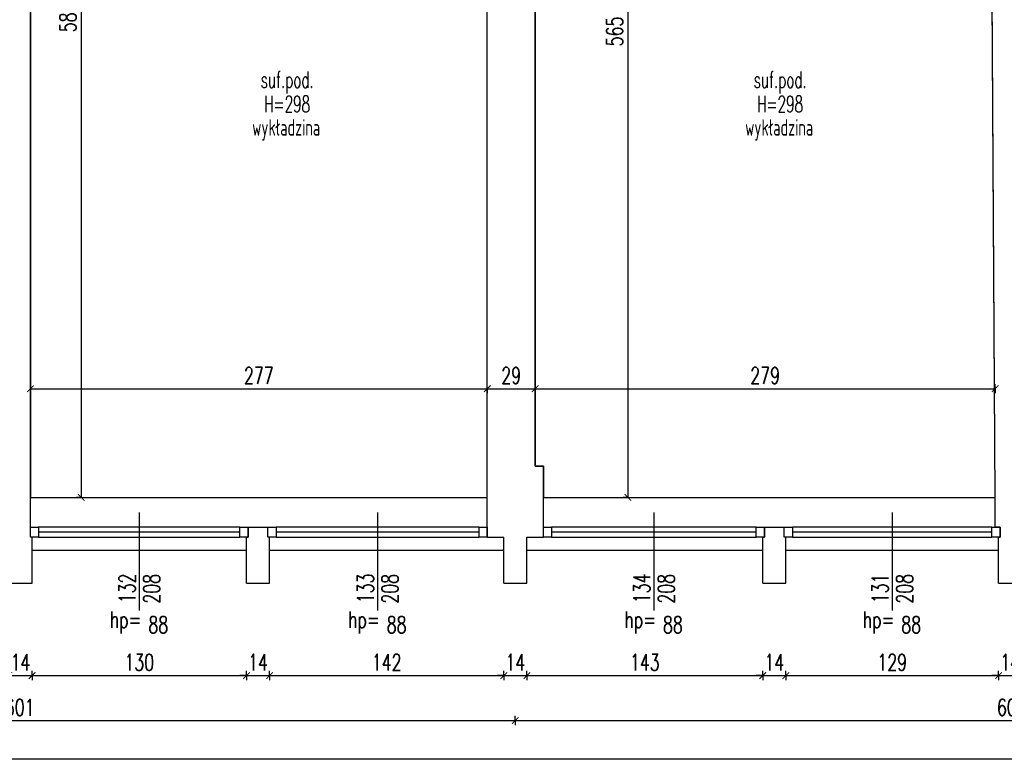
# Model space of a CAD drawing. Extents: x 36663 to 42423, y 7313 to 12123.
# Tile 38 of 54: x 38887 to 39484, y 10368 to 10819. Entities that reach past the tile are written whole.
import ezdxf
from ezdxf.enums import TextEntityAlignment as Align

# ---------------------------------------------------------------- set-up
doc = ezdxf.new("R2010")
doc.units = 0
doc.header["$MEASUREMENT"] = 0
doc.header["$PDMODE"] = 35
doc.header["$PDSIZE"] = 3
for name, color, linetype in [('W_area_1', 5, 'Continuous'), ('W_okna', 1, 'Continuous'), ('W_okna_txt', 1, 'Continuous'), ('W_opisy', 2, 'Continuous'), ('W_posadzka', 4, 'Continuous'), ('W_przekrojowa', 6, 'Continuous'), ('W_rama_okna', 2, 'Continuous'), ('W_szklo', 4, 'Continuous'), ('W_widok', 21, 'Continuous'), ('W_wymiary', 1, 'Continuous')]:
    doc.layers.add(name, color=color, linetype=linetype)
doc.styles.add('c20', font='simplex.shx', dxfattribs={"width": 0.7})
doc.dimstyles.new('c20_50', dxfattribs={"dimscale": 0.5, "dimtxt": 20, "dimasz": 8, "dimexe": 1.25, "dimexo": 0.625, "dimgap": 6, "dimtad": 1, "dimdec": 0, "dimrnd": 1, "dimtxsty": 'c20', "dimblk": 'ARCHTICK', "dimcen": 0, "dimse1": 1, "dimse2": 1, "dimclrd": 1, "dimclrt": 2, "dimadec": 0, "dimazin": 0, "dimtfac": 1, "dimtdec": 0, "dimtix": 1, "dimtmove": 1, "dimatfit": 3, "dimldrblk": 'ARCHTICK', "dimfxl": 1.25, "dimarcsym": 0})

# ---------------------------------------------------------------- blocks, each defined once
blk = doc.blocks.new('_ArchTick')
at = {"color": 2}
for q in [(0, 0.7), (0, -0.7)]:
    blk.add_line((0, 0), q, dxfattribs=at)
at = {"color": 0, "linetype": 'ByBlock', "const_width": 0.15}
blk.add_lwpolyline([(-0.5, -0.5), (0.5, 0.5)], dxfattribs=at)
blk = doc.blocks.new('*D549')
at = {"layer": 'Defpoints', "color": 0, "transparency": 16777216}
for p in [(38880.72, 10477.53), (38894.72, 10477.53), (38894.72, 10421.51)]:
    blk.add_point(p, dxfattribs=at)
at = {"layer": 'W_wymiary', "color": 1, "lineweight": -2, "transparency": 16777216}
for p, q in [((38880.72, 10421.51), (38876.72, 10421.51)), ((38880.72, 10421.51), (38894.72, 10421.51)), ((38894.72, 10421.51), (38898.72, 10421.51))]:
    blk.add_line(p, q, dxfattribs=at)
at = {"layer": 'W_wymiary', "color": 1, "lineweight": -2, "transparency": 16777216, "xscale": 4, "yscale": 4, "zscale": 4}
blk.add_blockref('_ArchTick', (38880.72, 10421.51), dxfattribs=at)
at = {"layer": 'W_wymiary', "color": 1, "lineweight": -2, "transparency": 16777216, "xscale": 4, "yscale": 4, "zscale": 4, "rotation": 180}
blk.add_blockref('_ArchTick', (38894.72, 10421.51), dxfattribs=at)
at = {"layer": 'W_wymiary', "color": 2, "transparency": 16777216, "insert": (38887.72, 10429.51), "char_height": 10, "attachment_point": 5, "style": 'c20'}
blk.add_mtext('14', dxfattribs=at)
blk = doc.blocks.new('*D550')
at = {"layer": 'Defpoints', "color": 0, "transparency": 16777216}
for p in [(38894.72, 10477.53), (39024.72, 10477.53), (39024.72, 10421.51)]:
    blk.add_point(p, dxfattribs=at)
at = {"layer": 'W_wymiary', "color": 1, "lineweight": -2, "transparency": 16777216}
blk.add_line((38894.72, 10421.51), (39024.72, 10421.51), dxfattribs=at)
at = {"layer": 'W_wymiary', "color": 1, "lineweight": -2, "transparency": 16777216, "xscale": 4, "yscale": 4, "zscale": 4, "rotation": 180}
blk.add_blockref('_ArchTick', (38894.72, 10421.51), dxfattribs=at)
at = {"layer": 'W_wymiary', "color": 1, "lineweight": -2, "transparency": 16777216, "xscale": 4, "yscale": 4, "zscale": 4}
blk.add_blockref('_ArchTick', (39024.72, 10421.51), dxfattribs=at)
at = {"layer": 'W_wymiary', "color": 2, "transparency": 16777216, "insert": (38959.72, 10429.51), "char_height": 10, "attachment_point": 5, "style": 'c20'}
blk.add_mtext('130', dxfattribs=at)
blk = doc.blocks.new('*D551')
at = {"layer": 'Defpoints', "color": 0, "transparency": 16777216}
for p in [(39024.72, 10477.53), (39038.72, 10477.53), (39038.72, 10421.51)]:
    blk.add_point(p, dxfattribs=at)
at = {"layer": 'W_wymiary', "color": 1, "lineweight": -2, "transparency": 16777216}
for p, q in [((39024.72, 10421.51), (39020.72, 10421.51)), ((39024.72, 10421.51), (39038.72, 10421.51)), ((39038.72, 10421.51), (39042.72, 10421.51))]:
    blk.add_line(p, q, dxfattribs=at)
at = {"layer": 'W_wymiary', "color": 1, "lineweight": -2, "transparency": 16777216, "xscale": 4, "yscale": 4, "zscale": 4}
blk.add_blockref('_ArchTick', (39024.72, 10421.51), dxfattribs=at)
at = {"layer": 'W_wymiary', "color": 1, "lineweight": -2, "transparency": 16777216, "xscale": 4, "yscale": 4, "zscale": 4, "rotation": 180}
blk.add_blockref('_ArchTick', (39038.72, 10421.51), dxfattribs=at)
at = {"layer": 'W_wymiary', "color": 2, "transparency": 16777216, "insert": (39031.72, 10429.51), "char_height": 10, "attachment_point": 5, "style": 'c20'}
blk.add_mtext('14', dxfattribs=at)
blk = doc.blocks.new('*D552')
at = {"layer": 'Defpoints', "color": 0, "transparency": 16777216}
for p in [(39038.72, 10477.53), (39180.72, 10477.53), (39180.72, 10421.51)]:
    blk.add_point(p, dxfattribs=at)
at = {"layer": 'W_wymiary', "color": 1, "lineweight": -2, "transparency": 16777216}
blk.add_line((39038.72, 10421.51), (39180.72, 10421.51), dxfattribs=at)
at = {"layer": 'W_wymiary', "color": 1, "lineweight": -2, "transparency": 16777216, "xscale": 4, "yscale": 4, "zscale": 4, "rotation": 180}
blk.add_blockref('_ArchTick', (39038.72, 10421.51), dxfattribs=at)
at = {"layer": 'W_wymiary', "color": 1, "lineweight": -2, "transparency": 16777216, "xscale": 4, "yscale": 4, "zscale": 4}
blk.add_blockref('_ArchTick', (39180.72, 10421.51), dxfattribs=at)
at = {"layer": 'W_wymiary', "color": 2, "transparency": 16777216, "insert": (39109.72, 10429.51), "char_height": 10, "attachment_point": 5, "style": 'c20'}
blk.add_mtext('142', dxfattribs=at)
blk = doc.blocks.new('*D553')
at = {"layer": 'Defpoints', "color": 0, "transparency": 16777216}
for p in [(39180.72, 10477.53), (39194.72, 10477.53), (39194.72, 10421.51)]:
    blk.add_point(p, dxfattribs=at)
at = {"layer": 'W_wymiary', "color": 1, "lineweight": -2, "transparency": 16777216}
for p, q in [((39180.72, 10421.51), (39176.72, 10421.51)), ((39180.72, 10421.51), (39194.72, 10421.51)), ((39194.72, 10421.51), (39198.72, 10421.51))]:
    blk.add_line(p, q, dxfattribs=at)
at = {"layer": 'W_wymiary', "color": 1, "lineweight": -2, "transparency": 16777216, "xscale": 4, "yscale": 4, "zscale": 4}
blk.add_blockref('_ArchTick', (39180.72, 10421.51), dxfattribs=at)
at = {"layer": 'W_wymiary', "color": 1, "lineweight": -2, "transparency": 16777216, "xscale": 4, "yscale": 4, "zscale": 4, "rotation": 180}
blk.add_blockref('_ArchTick', (39194.72, 10421.51), dxfattribs=at)
at = {"layer": 'W_wymiary', "color": 2, "transparency": 16777216, "insert": (39187.72, 10429.51), "char_height": 10, "attachment_point": 5, "style": 'c20'}
blk.add_mtext('14', dxfattribs=at)
blk = doc.blocks.new('*D554')
at = {"layer": 'Defpoints', "color": 0, "transparency": 16777216}
for p in [(39194.72, 10477.53), (39337.72, 10477.53), (39337.72, 10421.51)]:
    blk.add_point(p, dxfattribs=at)
at = {"layer": 'W_wymiary', "color": 1, "lineweight": -2, "transparency": 16777216}
blk.add_line((39194.72, 10421.51), (39337.72, 10421.51), dxfattribs=at)
at = {"layer": 'W_wymiary', "color": 1, "lineweight": -2, "transparency": 16777216, "xscale": 4, "yscale": 4, "zscale": 4, "rotation": 180}
blk.add_blockref('_ArchTick', (39194.72, 10421.51), dxfattribs=at)
at = {"layer": 'W_wymiary', "color": 1, "lineweight": -2, "transparency": 16777216, "xscale": 4, "yscale": 4, "zscale": 4}
blk.add_blockref('_ArchTick', (39337.72, 10421.51), dxfattribs=at)
at = {"layer": 'W_wymiary', "color": 2, "transparency": 16777216, "insert": (39266.22, 10429.51), "char_height": 10, "attachment_point": 5, "style": 'c20'}
blk.add_mtext('143', dxfattribs=at)
blk = doc.blocks.new('*D555')
at = {"layer": 'Defpoints', "color": 0, "transparency": 16777216}
for p in [(38586.72, 10421.51), (39187.72, 10421.51), (39187.72, 10394.22)]:
    blk.add_point(p, dxfattribs=at)
at = {"layer": 'W_wymiary', "color": 1, "lineweight": -2, "transparency": 16777216}
blk.add_line((38586.72, 10394.22), (39187.72, 10394.22), dxfattribs=at)
at = {"layer": 'W_wymiary', "color": 1, "lineweight": -2, "transparency": 16777216, "xscale": 4, "yscale": 4, "zscale": 4, "rotation": 180}
blk.add_blockref('_ArchTick', (38586.72, 10394.22), dxfattribs=at)
at = {"layer": 'W_wymiary', "color": 1, "lineweight": -2, "transparency": 16777216, "xscale": 4, "yscale": 4, "zscale": 4}
blk.add_blockref('_ArchTick', (39187.72, 10394.22), dxfattribs=at)
at = {"layer": 'W_wymiary', "color": 2, "transparency": 16777216, "insert": (38887.22, 10402.22), "char_height": 10, "attachment_point": 5, "style": 'c20'}
blk.add_mtext('601', dxfattribs=at)
blk = doc.blocks.new('*D556')
at = {"layer": 'Defpoints', "color": 0, "transparency": 16777216}
for p in [(39337.72, 10477.53), (39351.72, 10477.53), (39351.72, 10421.51)]:
    blk.add_point(p, dxfattribs=at)
at = {"layer": 'W_wymiary', "color": 1, "lineweight": -2, "transparency": 16777216}
for p, q in [((39337.72, 10421.51), (39333.72, 10421.51)), ((39337.72, 10421.51), (39351.72, 10421.51)), ((39351.72, 10421.51), (39355.72, 10421.51))]:
    blk.add_line(p, q, dxfattribs=at)
at = {"layer": 'W_wymiary', "color": 1, "lineweight": -2, "transparency": 16777216, "xscale": 4, "yscale": 4, "zscale": 4}
blk.add_blockref('_ArchTick', (39337.72, 10421.51), dxfattribs=at)
at = {"layer": 'W_wymiary', "color": 1, "lineweight": -2, "transparency": 16777216, "xscale": 4, "yscale": 4, "zscale": 4, "rotation": 180}
blk.add_blockref('_ArchTick', (39351.72, 10421.51), dxfattribs=at)
at = {"layer": 'W_wymiary', "color": 2, "transparency": 16777216, "insert": (39344.72, 10429.51), "char_height": 10, "attachment_point": 5, "style": 'c20'}
blk.add_mtext('14', dxfattribs=at)
blk = doc.blocks.new('*D557')
at = {"layer": 'Defpoints', "color": 0, "transparency": 16777216}
for p in [(39351.72, 10477.53), (39480.72, 10477.53), (39480.72, 10421.51)]:
    blk.add_point(p, dxfattribs=at)
at = {"layer": 'W_wymiary', "color": 1, "lineweight": -2, "transparency": 16777216}
blk.add_line((39351.72, 10421.51), (39480.72, 10421.51), dxfattribs=at)
at = {"layer": 'W_wymiary', "color": 1, "lineweight": -2, "transparency": 16777216, "xscale": 4, "yscale": 4, "zscale": 4, "rotation": 180}
blk.add_blockref('_ArchTick', (39351.72, 10421.51), dxfattribs=at)
at = {"layer": 'W_wymiary', "color": 1, "lineweight": -2, "transparency": 16777216, "xscale": 4, "yscale": 4, "zscale": 4}
blk.add_blockref('_ArchTick', (39480.72, 10421.51), dxfattribs=at)
at = {"layer": 'W_wymiary', "color": 2, "transparency": 16777216, "insert": (39416.22, 10429.51), "char_height": 10, "attachment_point": 5, "style": 'c20'}
blk.add_mtext('129', dxfattribs=at)
blk = doc.blocks.new('*D558')
at = {"layer": 'Defpoints', "color": 0, "transparency": 16777216}
for p in [(39480.72, 10477.53), (39494.72, 10477.53), (39494.72, 10421.51)]:
    blk.add_point(p, dxfattribs=at)
at = {"layer": 'W_wymiary', "color": 1, "lineweight": -2, "transparency": 16777216}
for p, q in [((39480.72, 10421.51), (39476.72, 10421.51)), ((39480.72, 10421.51), (39494.72, 10421.51)), ((39494.72, 10421.51), (39498.72, 10421.51))]:
    blk.add_line(p, q, dxfattribs=at)
at = {"layer": 'W_wymiary', "color": 1, "lineweight": -2, "transparency": 16777216, "xscale": 4, "yscale": 4, "zscale": 4}
blk.add_blockref('_ArchTick', (39480.72, 10421.51), dxfattribs=at)
at = {"layer": 'W_wymiary', "color": 1, "lineweight": -2, "transparency": 16777216, "xscale": 4, "yscale": 4, "zscale": 4, "rotation": 180}
blk.add_blockref('_ArchTick', (39494.72, 10421.51), dxfattribs=at)
at = {"layer": 'W_wymiary', "color": 2, "transparency": 16777216, "insert": (39487.72, 10429.51), "char_height": 10, "attachment_point": 5, "style": 'c20'}
blk.add_mtext('14', dxfattribs=at)
blk = doc.blocks.new('*D563')
at = {"layer": 'Defpoints', "color": 0, "transparency": 16777216}
for p in [(39187.72, 10421.51), (39789.72, 10421.51), (39789.72, 10394.22)]:
    blk.add_point(p, dxfattribs=at)
at = {"layer": 'W_wymiary', "color": 1, "lineweight": -2, "transparency": 16777216}
blk.add_line((39187.72, 10394.22), (39789.72, 10394.22), dxfattribs=at)
at = {"layer": 'W_wymiary', "color": 1, "lineweight": -2, "transparency": 16777216, "xscale": 4, "yscale": 4, "zscale": 4, "rotation": 180}
blk.add_blockref('_ArchTick', (39187.72, 10394.22), dxfattribs=at)
at = {"layer": 'W_wymiary', "color": 1, "lineweight": -2, "transparency": 16777216, "xscale": 4, "yscale": 4, "zscale": 4}
blk.add_blockref('_ArchTick', (39789.72, 10394.22), dxfattribs=at)
at = {"layer": 'W_wymiary', "color": 2, "transparency": 16777216, "insert": (39488.72, 10402.22), "char_height": 10, "attachment_point": 5, "style": 'c20'}
blk.add_mtext('602', dxfattribs=at)
blk = doc.blocks.new('*U134')
at = {"layer": 'W_okna'}
for p, q in [((127, 14), (5, 14)), ((5, 8), (127, 8))]:
    blk.add_line(p, q, dxfattribs=at)
at = {"layer": 'W_okna_txt', "color": 1}
blk.add_line((66, 22.82), (66, -36.65), dxfattribs=at)
at = {"layer": 'W_rama_okna'}
for points in [[(0, 8), (0, 14), (5, 14), (5, 8)], [(127, 8), (127, 14), (132, 14), (132, 8)]]:
    blk.add_lwpolyline(points, close=True, dxfattribs=at)
at = {"layer": 'W_szklo'}
blk.add_line((127, 11), (5, 11), dxfattribs=at)
at = {"color": 1, "style": 'c20', "width": 0.7}
blk.add_text('hp=', height=10, dxfattribs=at).set_placement((57.71, -42.06), align=Align.MIDDLE_CENTER)
blk.add_attdef('PARAPET', text='', height=10, dxfattribs=at).set_placement((36.01, 61.21), align=Align.MIDDLE_LEFT)
at = {"layer": 'W_okna_txt', "color": 1, "style": 'c20', "width": 0.7, "flags": 4}
for tag, p in [('SZER', (23.15, 39.17)), ('WYS', (38.02, 39.38))]:
    blk.add_attdef(tag, text='', height=10, rotation=90, dxfattribs=at).set_placement(p, align=Align.MIDDLE_CENTER)
blk = doc.blocks.new('*U133')
at = {"layer": 'W_okna'}
for p, q in [((128, 14), (5, 14)), ((5, 8), (128, 8))]:
    blk.add_line(p, q, dxfattribs=at)
at = {"layer": 'W_okna_txt', "color": 1}
blk.add_line((66.5, 22.82), (66.5, -36.65), dxfattribs=at)
at = {"layer": 'W_rama_okna'}
for points in [[(0, 8), (0, 14), (5, 14), (5, 8)], [(128, 8), (128, 14), (133, 14), (133, 8)]]:
    blk.add_lwpolyline(points, close=True, dxfattribs=at)
at = {"layer": 'W_szklo'}
blk.add_line((128, 11), (5, 11), dxfattribs=at)
at = {"color": 1, "style": 'c20', "width": 0.7}
blk.add_text('hp=', height=10, dxfattribs=at).set_placement((58.21, -42.06), align=Align.MIDDLE_CENTER)
blk.add_attdef('PARAPET', text='', height=10, dxfattribs=at).set_placement((36.01, 61.21), align=Align.MIDDLE_LEFT)
at = {"layer": 'W_okna_txt', "color": 1, "style": 'c20', "width": 0.7, "flags": 4}
for tag, p in [('SZER', (23.15, 39.17)), ('WYS', (38.02, 39.38))]:
    blk.add_attdef(tag, text='', height=10, rotation=90, dxfattribs=at).set_placement(p, align=Align.MIDDLE_CENTER)
blk = doc.blocks.new('*U131')
at = {"layer": 'W_okna'}
for p, q in [((129, 14), (5, 14)), ((5, 8), (129, 8))]:
    blk.add_line(p, q, dxfattribs=at)
at = {"layer": 'W_okna_txt', "color": 1}
blk.add_line((67, 22.82), (67, -36.65), dxfattribs=at)
at = {"layer": 'W_rama_okna'}
for points in [[(0, 8), (0, 14), (5, 14), (5, 8)], [(129, 8), (129, 14), (134, 14), (134, 8)]]:
    blk.add_lwpolyline(points, close=True, dxfattribs=at)
at = {"layer": 'W_szklo'}
blk.add_line((129, 11), (5, 11), dxfattribs=at)
at = {"color": 1, "style": 'c20', "width": 0.7}
blk.add_text('hp=', height=10, dxfattribs=at).set_placement((58.71, -42.06), align=Align.MIDDLE_CENTER)
blk.add_attdef('PARAPET', text='', height=10, dxfattribs=at).set_placement((36.01, 61.21), align=Align.MIDDLE_LEFT)
at = {"layer": 'W_okna_txt', "color": 1, "style": 'c20', "width": 0.7, "flags": 4}
for tag, p in [('SZER', (23.15, 39.17)), ('WYS', (38.02, 39.38))]:
    blk.add_attdef(tag, text='', height=10, rotation=90, dxfattribs=at).set_placement(p, align=Align.MIDDLE_CENTER)
blk = doc.blocks.new('*U129')
at = {"layer": 'W_okna'}
for p, q in [((126, 14), (5, 14)), ((5, 8), (126, 8))]:
    blk.add_line(p, q, dxfattribs=at)
at = {"layer": 'W_okna_txt', "color": 1}
blk.add_line((65.5, 22.82), (65.5, -36.65), dxfattribs=at)
at = {"layer": 'W_rama_okna'}
for points in [[(0, 8), (0, 14), (5, 14), (5, 8)], [(126, 8), (126, 14), (131, 14), (131, 8)]]:
    blk.add_lwpolyline(points, close=True, dxfattribs=at)
at = {"layer": 'W_szklo'}
blk.add_line((126, 11), (5, 11), dxfattribs=at)
at = {"color": 1, "style": 'c20', "width": 0.7}
blk.add_text('hp=', height=10, dxfattribs=at).set_placement((57.21, -42.06), align=Align.MIDDLE_CENTER)
blk.add_attdef('PARAPET', text='', height=10, dxfattribs=at).set_placement((36.01, 61.21), align=Align.MIDDLE_LEFT)
at = {"layer": 'W_okna_txt', "color": 1, "style": 'c20', "width": 0.7, "flags": 4}
for tag, p in [('SZER', (23.15, 39.17)), ('WYS', (38.02, 39.38))]:
    blk.add_attdef(tag, text='', height=10, rotation=90, dxfattribs=at).set_placement(p, align=Align.MIDDLE_CENTER)
blk = doc.blocks.new('*D388')
at = {"layer": 'Defpoints', "color": 0, "transparency": 16777216}
for p in [(39170.72, 10595.46), (38893.72, 10579.55), (39170.72, 10579.55)]:
    blk.add_point(p, dxfattribs=at)
at = {"layer": 'W_wymiary', "color": 1, "lineweight": -2, "transparency": 16777216}
blk.add_line((38893.72, 10595.46), (39170.72, 10595.46), dxfattribs=at)
at = {"layer": 'W_wymiary', "color": 1, "lineweight": -2, "transparency": 16777216, "xscale": 4, "yscale": 4, "zscale": 4, "rotation": 180}
blk.add_blockref('_ArchTick', (38893.72, 10595.46), dxfattribs=at)
at = {"layer": 'W_wymiary', "color": 1, "lineweight": -2, "transparency": 16777216, "xscale": 4, "yscale": 4, "zscale": 4}
blk.add_blockref('_ArchTick', (39170.72, 10595.46), dxfattribs=at)
at = {"layer": 'W_wymiary', "color": 2, "transparency": 16777216, "insert": (39032.22, 10603.46), "char_height": 10, "attachment_point": 5, "style": 'c20'}
blk.add_mtext('277', dxfattribs=at)
blk = doc.blocks.new('*D389')
at = {"layer": 'Defpoints', "color": 0, "transparency": 16777216}
for p in [(39199.72, 10595.46), (39199.72, 10586.27), (39170.72, 10579.55)]:
    blk.add_point(p, dxfattribs=at)
at = {"layer": 'W_wymiary', "color": 1, "lineweight": -2, "transparency": 16777216}
blk.add_line((39170.72, 10595.46), (39199.72, 10595.46), dxfattribs=at)
at = {"layer": 'W_wymiary', "color": 1, "lineweight": -2, "transparency": 16777216, "xscale": 4, "yscale": 4, "zscale": 4, "rotation": 180}
blk.add_blockref('_ArchTick', (39170.72, 10595.46), dxfattribs=at)
at = {"layer": 'W_wymiary', "color": 1, "lineweight": -2, "transparency": 16777216, "xscale": 4, "yscale": 4, "zscale": 4}
blk.add_blockref('_ArchTick', (39199.72, 10595.46), dxfattribs=at)
at = {"layer": 'W_wymiary', "color": 2, "transparency": 16777216, "insert": (39185.22, 10603.46), "char_height": 10, "attachment_point": 5, "style": 'c20'}
blk.add_mtext('29', dxfattribs=at)
blk = doc.blocks.new('*D390')
at = {"layer": 'Defpoints', "color": 0, "transparency": 16777216}
for p in [(39478.64, 10595.46), (39199.72, 10586.27), (39478.64, 10573.69)]:
    blk.add_point(p, dxfattribs=at)
at = {"layer": 'W_wymiary', "color": 1, "lineweight": -2, "transparency": 16777216}
blk.add_line((39199.72, 10595.46), (39478.64, 10595.46), dxfattribs=at)
at = {"layer": 'W_wymiary', "color": 1, "lineweight": -2, "transparency": 16777216, "xscale": 4, "yscale": 4, "zscale": 4, "rotation": 180}
blk.add_blockref('_ArchTick', (39199.72, 10595.46), dxfattribs=at)
at = {"layer": 'W_wymiary', "color": 1, "lineweight": -2, "transparency": 16777216, "xscale": 4, "yscale": 4, "zscale": 4}
blk.add_blockref('_ArchTick', (39478.64, 10595.46), dxfattribs=at)
at = {"layer": 'W_wymiary', "color": 2, "transparency": 16777216, "insert": (39339.18, 10603.46), "char_height": 10, "attachment_point": 5, "style": 'c20'}
blk.add_mtext('279', dxfattribs=at)
blk = doc.blocks.new('*D467')
at = {"layer": 'Defpoints', "color": 0, "transparency": 16777216}
for p in [(36741.24, 10517.85), (39834.14, 10488.53), (39834.14, 10371.12)]:
    blk.add_point(p, dxfattribs=at)
at = {"layer": 'W_wymiary', "color": 1, "lineweight": -2, "transparency": 16777216}
blk.add_line((36741.24, 10371.12), (39834.14, 10371.12), dxfattribs=at)
at = {"layer": 'W_wymiary', "color": 1, "lineweight": -2, "transparency": 16777216, "xscale": 4, "yscale": 4, "zscale": 4, "rotation": 180}
blk.add_blockref('_ArchTick', (36741.24, 10371.12), dxfattribs=at)
at = {"layer": 'W_wymiary', "color": 1, "lineweight": -2, "transparency": 16777216, "xscale": 4, "yscale": 4, "zscale": 4}
blk.add_blockref('_ArchTick', (39834.14, 10371.12), dxfattribs=at)
at = {"layer": 'W_wymiary', "color": 2, "transparency": 16777216, "insert": (38287.69, 10379.12), "char_height": 10, "attachment_point": 5, "style": 'c20'}
blk.add_mtext('3093', dxfattribs=at)
blk = doc.blocks.new('*D426')
at = {"layer": 'Defpoints', "color": 0, "transparency": 16777216}
for p in [(39218.72, 11094.53), (39229.3, 10529.53), (39255.97, 10529.53)]:
    blk.add_point(p, dxfattribs=at)
at = {"layer": 'W_wymiary', "color": 1, "lineweight": -2, "transparency": 16777216}
blk.add_line((39255.97, 11094.53), (39255.97, 10529.53), dxfattribs=at)
at = {"layer": 'W_wymiary', "color": 1, "lineweight": -2, "transparency": 16777216, "xscale": 4, "yscale": 4, "zscale": 4}
for p, rotation in [((39255.97, 11094.53), 90), ((39255.97, 10529.53), 270)]:
    blk.add_blockref('_ArchTick', p, dxfattribs=dict(at, rotation=rotation))
at = {"layer": 'W_wymiary', "color": 2, "transparency": 16777216, "insert": (39247.97, 10812.03), "char_height": 10, "attachment_point": 5, "rotation": 90, "style": 'c20'}
blk.add_mtext('565', dxfattribs=at)
blk = doc.blocks.new('*D430')
at = {"layer": 'Defpoints', "color": 0, "transparency": 16777216}
for p in [(38924.34, 11111.53), (38924.5, 10529.53), (38933.12, 10529.53)]:
    blk.add_point(p, dxfattribs=at)
at = {"layer": 'W_wymiary', "color": 1, "lineweight": -2, "transparency": 16777216}
blk.add_line((38924.5, 11111.53), (38924.5, 10529.53), dxfattribs=at)
at = {"layer": 'W_wymiary', "color": 1, "lineweight": -2, "transparency": 16777216, "xscale": 4, "yscale": 4, "zscale": 4}
for p, rotation in [((38924.5, 11111.53), 90), ((38924.5, 10529.53), 270)]:
    blk.add_blockref('_ArchTick', p, dxfattribs=dict(at, rotation=rotation))
at = {"layer": 'W_wymiary', "color": 2, "transparency": 16777216, "insert": (38916.5, 10820.53), "char_height": 10, "attachment_point": 5, "rotation": 90, "style": 'c20'}
blk.add_mtext('582', dxfattribs=at)

msp = doc.modelspace()

# ---------------------------------------------------------------- linework, layer by layer
at = {"layer": 'W_area_1'}
for points in [[(39170.72, 10946.53), (39160.72, 10946.53), (39160.72, 11030.53), (39160.72, 11044.53), (39160.72, 11111.53), (39128.72, 11111.53), (39038.72, 11111.53), (38893.72, 11111.53), (38893.72, 10529.53), (39170.72, 10529.53)], [(39475.85, 11005.1), (39401.81, 11094.53), (39386.69, 11094.53), (39296.69, 11094.53), (39218.72, 11094.53), (39218.72, 11072.53), (39218.72, 11058.53), (39218.72, 10942.53), (39199.72, 10942.53), (39199.72, 10548.53), (39204.72, 10548.53), (39204.72, 10529.53), (39478.72, 10529.53)]]:
    msp.add_lwpolyline(points, close=True, dxfattribs=at)
at = {"layer": 'W_przekrojowa'}
for p, q in [((38893.72, 10511.53), (38893.72, 11111.53)), ((39478.72, 10529.53), (39475.85, 11005.1)), ((39170.72, 10505.53), (39170.72, 10946.53)), ((39199.72, 10548.53), (39199.72, 10942.53)), ((39204.72, 10548.53), (39199.72, 10548.53)), ((39204.72, 10505.53), (39204.72, 10548.53)), ((39478.72, 10511.53), (39478.72, 10529.53)), ((38893.72, 10505.53), (38893.72, 10511.53)), ((39025.72, 10511.53), (39037.72, 10511.53)), ((39025.72, 10505.53), (39025.72, 10511.53)), ((39037.72, 10505.53), (39037.72, 10511.53)), ((39338.72, 10511.53), (39350.72, 10511.53)), ((39338.72, 10505.53), (39338.72, 10511.53)), ((39350.72, 10505.53), (39350.72, 10511.53)), ((39481.72, 10511.53), (39478.72, 10511.53)), ((39481.72, 10505.53), (39481.72, 10511.53)), ((38894.72, 10505.53), (38893.72, 10505.53)), ((38894.72, 10477.53), (38894.72, 10505.53)), ((39024.72, 10477.53), (39024.72, 10505.53)), ((39024.72, 10505.53), (39025.72, 10505.53)), ((39038.72, 10505.53), (39037.72, 10505.53)), ((39038.72, 10477.53), (39038.72, 10505.53)), ((39170.72, 10505.53), (39180.72, 10505.53)), ((39180.72, 10477.53), (39180.72, 10505.53)), ((39194.72, 10477.53), (39194.72, 10505.53)), ((39194.72, 10505.53), (39204.72, 10505.53)), ((39337.72, 10477.53), (39337.72, 10505.53)), ((39337.72, 10505.53), (39338.72, 10505.53)), ((39351.72, 10505.53), (39350.72, 10505.53)), ((39351.72, 10477.53), (39351.72, 10505.53)), ((39480.72, 10477.53), (39480.72, 10505.53)), ((39480.72, 10505.53), (39481.72, 10505.53)), ((38880.72, 10477.53), (38894.72, 10477.53)), ((39024.72, 10477.53), (39038.72, 10477.53)), ((39180.72, 10477.53), (39194.72, 10477.53)), ((39337.72, 10477.53), (39351.72, 10477.53)), ((39480.72, 10477.53), (39494.72, 10477.53))]:
    msp.add_line(p, q, dxfattribs=at)
at = {"layer": 'W_widok'}
for p, q in [((38893.72, 10529.53), (39170.72, 10529.53)), ((39204.72, 10529.53), (39478.72, 10529.53)), ((38894.72, 10497.53), (39024.72, 10497.53)), ((39038.72, 10497.53), (39180.72, 10497.53)), ((39194.72, 10497.53), (39337.72, 10497.53)), ((39351.72, 10497.53), (39480.72, 10497.53))]:
    msp.add_line(p, q, dxfattribs=at)

# ---------------------------------------------------------------- block references
at = {"layer": 'W_okna'}
ref = msp.add_blockref('*U134', (38893.72, 10497.53), dxfattribs=at)
ref.add_attrib('SZER', '132', dxfattribs={"layer": 'W_okna_txt', "color": 1, "height": 10, "rotation": 90, "style": 'c20', "width": 0.7, "flags": 4}).set_placement((38952.38, 10474.36), align=Align.MIDDLE_CENTER)
ref.add_attrib('WYS', '208', dxfattribs={"layer": 'W_okna_txt', "color": 1, "height": 10, "rotation": 90, "style": 'c20', "width": 0.7, "flags": 4}).set_placement((38967.24, 10474.15), align=Align.MIDDLE_CENTER)
ref.add_attrib('PARAPET', '88', dxfattribs={"layer": '0', "color": 1, "height": 10, "style": 'c20', "width": 0.7}).set_placement((38965.24, 10452.32), align=Align.MIDDLE_LEFT)
ref = msp.add_blockref('*U133', (39037.72, 10497.53), dxfattribs=at)
ref.add_attrib('SZER', '133', dxfattribs={"layer": 'W_okna_txt', "color": 1, "height": 10, "rotation": 90, "style": 'c20', "width": 0.7, "flags": 4}).set_placement((39096.88, 10474.36), align=Align.MIDDLE_CENTER)
ref.add_attrib('WYS', '208', dxfattribs={"layer": 'W_okna_txt', "color": 1, "height": 10, "rotation": 90, "style": 'c20', "width": 0.7, "flags": 4}).set_placement((39111.74, 10474.15), align=Align.MIDDLE_CENTER)
ref.add_attrib('PARAPET', '88', dxfattribs={"layer": '0', "color": 1, "height": 10, "style": 'c20', "width": 0.7}).set_placement((39109.74, 10452.32), align=Align.MIDDLE_LEFT)
ref = msp.add_blockref('*U131', (39204.72, 10497.53), dxfattribs=at)
ref.add_attrib('SZER', '134', dxfattribs={"layer": 'W_okna_txt', "color": 1, "height": 10, "rotation": 90, "style": 'c20', "width": 0.7, "flags": 4}).set_placement((39264.38, 10474.36), align=Align.MIDDLE_CENTER)
ref.add_attrib('WYS', '208', dxfattribs={"layer": 'W_okna_txt', "color": 1, "height": 10, "rotation": 90, "style": 'c20', "width": 0.7, "flags": 4}).set_placement((39279.24, 10474.15), align=Align.MIDDLE_CENTER)
ref.add_attrib('PARAPET', '88', dxfattribs={"layer": '0', "color": 1, "height": 10, "style": 'c20', "width": 0.7}).set_placement((39277.24, 10452.32), align=Align.MIDDLE_LEFT)
ref = msp.add_blockref('*U129', (39350.72, 10497.53), dxfattribs=at)
ref.add_attrib('SZER', '131', dxfattribs={"layer": 'W_okna_txt', "color": 1, "height": 10, "rotation": 90, "style": 'c20', "width": 0.7, "flags": 4}).set_placement((39408.88, 10474.36), align=Align.MIDDLE_CENTER)
ref.add_attrib('WYS', '208', dxfattribs={"layer": 'W_okna_txt', "color": 1, "height": 10, "rotation": 90, "style": 'c20', "width": 0.7, "flags": 4}).set_placement((39423.74, 10474.15), align=Align.MIDDLE_CENTER)
ref.add_attrib('PARAPET', '88', dxfattribs={"layer": '0', "color": 1, "height": 10, "style": 'c20', "width": 0.7}).set_placement((39421.74, 10452.32), align=Align.MIDDLE_LEFT)

# ---------------------------------------------------------------- texts
at = {"layer": 'W_opisy', "style": 'c20', "width": 0.6}
for s, p in [('suf.pod.', (39049.4, 10782.78)), ('suf.pod.', (39348.3, 10782.78)), ('H=298', (39049.4, 10768.04)), ('H=298', (39348.3, 10768.04))]:
    msp.add_text(s, height=10, dxfattribs=at).set_placement(p, align=Align.MIDDLE_CENTER)
at = {"layer": 'W_posadzka', "style": 'c20', "width": 0.6}
for p in [(39048.78, 10753.84), (39347.68, 10753.84)]:
    msp.add_text('wykładzina', height=10, dxfattribs=at).set_placement(p, align=Align.MIDDLE_CENTER)

# ---------------------------------------------------------------- dimensions: what is measured, and where the dimension line sits
at = {"layer": 'W_wymiary'}
for base, p1, p2, picture, middle in [((38924.5, 10529.53), (38924.34, 11111.53), (38933.12, 10529.53), '*D430', (38916.5, 10820.53)), ((39255.97, 10529.53), (39218.72, 11094.53), (39229.3, 10529.53), '*D426', (39247.97, 10812.03))]:
    dim = msp.add_linear_dim(base=base, p1=p1, p2=p2, angle=90, dimstyle='c20_50', dxfattribs=at)
    dim.commit()
    dim.dimension.update_dxf_attribs({"geometry": picture, "text_midpoint": middle})
for base, p1, p2, picture, middle in [((39170.72, 10595.46), (38893.72, 10579.55), (39170.72, 10579.55), '*D388', (39032.22, 10603.46)), ((39199.72, 10595.46), (39170.72, 10579.55), (39199.72, 10586.27), '*D389', (39185.22, 10603.46)), ((39478.64, 10595.46), (39199.72, 10586.27), (39478.64, 10573.69), '*D390', (39339.18, 10603.46)), ((39834.14, 10371.12), (36741.24, 10517.85), (39834.14, 10488.53), '*D467', (38287.69, 10379.12)), ((38894.72, 10421.51), (38880.72, 10477.53), (38894.72, 10477.53), '*D549', (38887.72, 10429.51)), ((39024.72, 10421.51), (38894.72, 10477.53), (39024.72, 10477.53), '*D550', (38959.72, 10429.51)), ((39038.72, 10421.51), (39024.72, 10477.53), (39038.72, 10477.53), '*D551', (39031.72, 10429.51)), ((39180.72, 10421.51), (39038.72, 10477.53), (39180.72, 10477.53), '*D552', (39109.72, 10429.51)), ((39194.72, 10421.51), (39180.72, 10477.53), (39194.72, 10477.53), '*D553', (39187.72, 10429.51)), ((39337.72, 10421.51), (39194.72, 10477.53), (39337.72, 10477.53), '*D554', (39266.22, 10429.51)), ((39351.72, 10421.51), (39337.72, 10477.53), (39351.72, 10477.53), '*D556', (39344.72, 10429.51)), ((39480.72, 10421.51), (39351.72, 10477.53), (39480.72, 10477.53), '*D557', (39416.22, 10429.51)), ((39494.72, 10421.51), (39480.72, 10477.53), (39494.72, 10477.53), '*D558', (39487.72, 10429.51)), ((39187.72, 10394.22), (38586.72, 10421.51), (39187.72, 10421.51), '*D555', (38887.22, 10402.22)), ((39789.72, 10394.22), (39187.72, 10421.51), (39789.72, 10421.51), '*D563', (39488.72, 10402.22))]:
    dim = msp.add_linear_dim(base=base, p1=p1, p2=p2, dimstyle='c20_50', dxfattribs=at)
    dim.commit()
    dim.dimension.update_dxf_attribs({"geometry": picture, "text_midpoint": middle})

doc.saveas('drawing.dxf')
